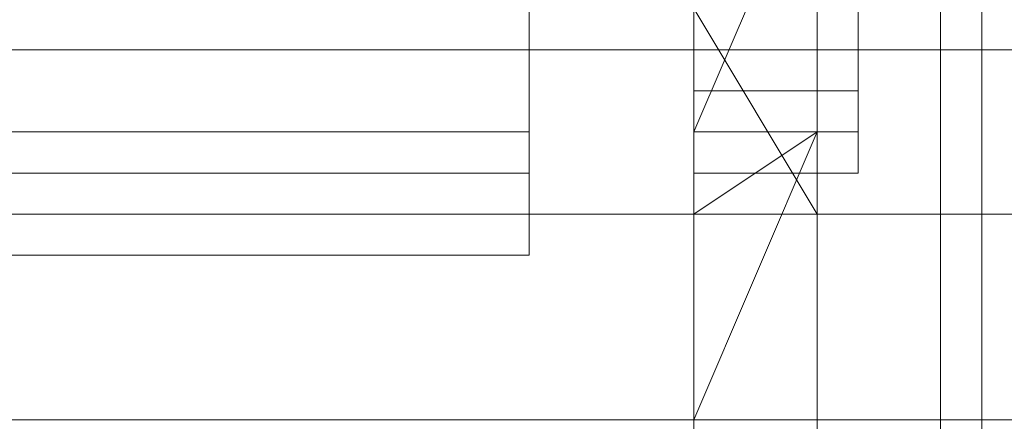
# Model space of a CAD drawing. Header units: inches. Extents: x -79624 to 52587, y -27526 to 10116.
# Tile 116 of 256: x 10073 to 10288, y -15319 to -15232. Entities that reach past the tile are written whole.
import ezdxf

# ---------------------------------------------------------------- set-up
doc = ezdxf.new("R2010")
doc.units = ezdxf.units.IN
doc.header["$MEASUREMENT"] = 0
doc.layers.add('- მექანიკური ნაწილი', color=7, linetype='Continuous', lineweight=18)
doc.layers.add('Dimensioning - General', color=7, linetype='Continuous')
doc.styles.add('GENERATED_STYLE_1', font='txt')
doc.dimstyles.new('GENERATED_STYLE__1', dxfattribs={"dimtxt": 100, "dimasz": 76, "dimexe": 0.18, "dimexo": 0.0625, "dimgap": 0, "dimtad": 0, "dimdec": 0, "dimlfac": 0.1, "dimzin": 0, "dimdsep": 46, "dimtxsty": 'GENERATED_STYLE_1', "dimblk": 'ARROWHEAD_5', "dimblk1": 'ARROWHEAD_5', "dimblk2": 'ARROWHEAD_5', "dimcen": 0.09, "dimse1": 1, "dimse2": 1, "dimclrd": 7, "dimclre": 7, "dimclrt": 7, "dimadec": 0, "dimazin": 0, "dimtfac": 1, "dimtdec": 4, "dimtmove": 0, "dimatfit": 3, "dimfxl": 1, "dimtolj": 1, "dimtzin": 0, "dimarcsym": 0})
doc.dimstyles.new('GENERATED_STYLE__2', dxfattribs={"dimtxt": 100, "dimasz": 76, "dimexe": 0.18, "dimexo": 0.0625, "dimgap": 0, "dimtad": 0, "dimtih": 1, "dimtoh": 1, "dimdec": 0, "dimlfac": 0.1, "dimzin": 0, "dimdsep": 46, "dimtxsty": 'GENERATED_STYLE_1', "dimblk": 'ARROWHEAD_5', "dimblk1": 'ARROWHEAD_5', "dimblk2": 'ARROWHEAD_5', "dimcen": 0.09, "dimse1": 1, "dimse2": 1, "dimclrd": 7, "dimclre": 7, "dimclrt": 7, "dimadec": 0, "dimazin": 0, "dimtfac": 1, "dimtdec": 4, "dimtmove": 0, "dimatfit": 3, "dimfxl": 1, "dimtolj": 1, "dimtzin": 0, "dimarcsym": 0})

# ---------------------------------------------------------------- blocks, each defined once
blk = doc.blocks.new('ARROWHEAD_5')
at = {"linetype": 'Continuous', "lineweight": 0}
blk.add_hatch(color=0, dxfattribs=at).paths.add_polyline_path([(-1, 0.2679), (0, 0), (-1, -0.2679)])
at = {"color": 0, "linetype": 'Continuous', "lineweight": 0}
blk.add_line((0, 0), (-1, 0), dxfattribs=at)
blk = doc.blocks.new('*D249')
at = {"layer": 'Defpoints', "color": 0, "linetype": 'Continuous', "transparency": 16777216}
for p in [(358.56, 209.2), (25258.56, 209.2), (1258.56, -26125.72)]:
    blk.add_point(p, dxfattribs=at)
at = {"layer": 'Dimensioning - General', "color": 7, "linetype": 'Continuous', "lineweight": -2, "transparency": 16777216}
for p, q in [((358.56, 133.2), (358.56, -12795.72)), ((358.56, -26049.72), (358.56, -13148.1))]:
    blk.add_line(p, q, dxfattribs=at)
at = {"layer": 'Dimensioning - General', "color": 7, "linetype": 'Continuous', "lineweight": -2, "transparency": 16777216, "xscale": 76.00000000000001, "yscale": 76.00000000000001, "zscale": 76.00000000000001}
for p, rotation in [((358.56, 209.2), 90), ((358.56, -26125.72), 270)]:
    blk.add_blockref('ARROWHEAD_5', p, dxfattribs=dict(at, rotation=rotation))
at = {"layer": 'Dimensioning - General', "color": 7, "linetype": 'Continuous', "lineweight": 13, "transparency": 16777216, "insert": (358.56, -12971.91), "char_height": 100, "attachment_point": 5, "rotation": 90, "style": 'GENERATED_STYLE_1'}
blk.add_mtext('\\A1;2633', dxfattribs=at)
blk = doc.blocks.new('*D264')
at = {"layer": 'Defpoints', "color": 0, "linetype": 'Continuous', "transparency": 16777216}
for p in [(7428.97, -14429.12), (51186.63, -26125.72), (51186.63, -26425.72)]:
    blk.add_point(p, dxfattribs=at)
at = {"layer": 'Dimensioning - General', "color": 7, "linetype": 'Continuous', "lineweight": -2, "transparency": 16777216}
for p, q in [((7504.97, -26425.72), (29120.84, -26425.72)), ((51110.63, -26425.72), (29468.46, -26425.72))]:
    blk.add_line(p, q, dxfattribs=at)
at = {"layer": 'Dimensioning - General', "color": 7, "linetype": 'Continuous', "lineweight": -2, "transparency": 16777216, "xscale": 76.00000000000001, "yscale": 76.00000000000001, "zscale": 76.00000000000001, "rotation": 180}
blk.add_blockref('ARROWHEAD_5', (7428.97, -26425.72), dxfattribs=at)
at = {"layer": 'Dimensioning - General', "color": 7, "linetype": 'Continuous', "lineweight": -2, "transparency": 16777216, "xscale": 76.00000000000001, "yscale": 76.00000000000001, "zscale": 76.00000000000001}
blk.add_blockref('ARROWHEAD_5', (51186.63, -26425.72), dxfattribs=at)
at = {"layer": 'Dimensioning - General', "color": 7, "linetype": 'Continuous', "lineweight": 13, "transparency": 16777216, "insert": (29294.65, -26425.72), "char_height": 100, "attachment_point": 5, "style": 'GENERATED_STYLE_1'}
blk.add_mtext('\\A1;4376', dxfattribs=at)
blk = doc.blocks.new('*D276')
at = {"layer": 'Defpoints', "color": 0, "linetype": 'Continuous', "transparency": 16777216}
for p in [(7428.97, -14429.12), (51786.63, -14429.12), (4328.73, -18360.58)]:
    blk.add_point(p, dxfattribs=at)
at = {"layer": 'Dimensioning - General', "color": 7, "linetype": 'Continuous', "lineweight": -2, "transparency": 16777216}
for p, q in [((51786.63, -14505.12), (51786.63, -16274.38)), ((51786.63, -18284.58), (51786.63, -16531.53))]:
    blk.add_line(p, q, dxfattribs=at)
at = {"layer": 'Dimensioning - General', "color": 7, "linetype": 'Continuous', "lineweight": -2, "transparency": 16777216, "xscale": 76.00000000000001, "yscale": 76.00000000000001, "zscale": 76.00000000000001}
for p, rotation in [((51786.63, -14429.12), 90), ((51786.63, -18360.58), 270)]:
    blk.add_blockref('ARROWHEAD_5', p, dxfattribs=dict(at, rotation=rotation))
at = {"layer": 'Dimensioning - General', "color": 7, "linetype": 'Continuous', "lineweight": 13, "transparency": 16777216, "insert": (51786.63, -16402.95), "char_height": 100, "attachment_point": 5, "rotation": 90, "style": 'GENERATED_STYLE_1'}
blk.add_mtext('\\A1;393', dxfattribs=at)

msp = doc.modelspace()

# ---------------------------------------------------------------- linework, layer by layer
at = {"layer": '- მექანიკური ნაწილი', "color": 7, "lineweight": 0}
for points in [[(10282.8579, -14968.80526), (10282.8579, -14977.78728), (10282.8579, -15040.66148), (10282.8579, -15067.60756), (10282.8579, -15112.5177), (10282.8579, -15148.44581), (10282.8579, -15193.35595), (10282.8579, -15229.28406), (10282.8579, -15274.1942), (10282.8579, -15310.12231), (10282.8579, -15346.05043), (10282.8579, -15408.92462), (9779.86434, -15408.92462)], [(10282.8579, -15417.90665), (10282.8579, -14968.80526)], [(10282.8579, -15417.90665), (10282.8579, -14968.80526)], [(10219.9837, -14977.78728), (10219.9837, -15408.92462), (10282.8579, -15417.90665)], [(10219.9837, -15408.92462), (10219.9837, -14977.78728), (10219.9837, -15408.92462)], [(10219.9837, -14977.78728), (10219.9837, -15408.92462), (10282.8579, -15417.90665)], [(10273.87587, -15040.66148), (10273.87587, -15067.60756), (10273.87587, -15112.5177), (10273.87587, -15148.44581), (10273.87587, -15193.35595), (10273.87587, -15229.28406), (10273.87587, -15274.1942), (10273.87587, -15310.12231), (10273.87587, -15346.05043)], [(10282.8579, -15355.03245), (10282.8579, -15319.10434), (10282.8579, -15274.1942), (10282.8579, -15238.26609), (10426.57034, -15238.26609), (10426.57034, -15274.1942), (10282.8579, -15274.1942), (10282.8579, -15238.26609), (10282.8579, -15193.35595), (10282.8579, -15247.24812), (10282.8579, -15292.15826), (10282.8579, -15337.0684), (10282.8579, -15292.15826), (10282.8579, -15247.24812), (10282.8579, -15193.35595), (10282.8579, -15238.26609), (10282.8579, -15193.35595), (9779.86434, -15193.35595)], [(9779.86434, -15193.35595), (10282.8579, -15193.35595), (10282.8579, -15238.26609), (9779.86434, -15238.26609)], [(10282.8579, -15193.35595), (10282.8579, -15238.26609)], [(10282.8579, -15238.26609), (10282.8579, -15193.35595), (10282.8579, -15247.24812)], [(10282.8579, -15238.26609), (10282.8579, -15193.35595), (10282.8579, -15247.24812)], [(10282.8579, -15238.26609), (10282.8579, -15193.35595)], [(10426.57034, -15193.35595), (10426.57034, -15238.26609), (10282.8579, -15238.26609)], [(10282.8579, -15193.35595), (10282.8579, -15247.24812), (10282.8579, -15193.35595)], [(10282.8579, -15247.24812), (10282.8579, -15193.35595), (10282.8579, -15247.24812)], [(9779.86434, -15274.1942), (9779.86434, -15238.26609), (10282.8579, -15238.26609)], [(9779.86434, -15274.1942), (10282.8579, -15274.1942), (10282.8579, -15238.26609), (9779.86434, -15238.26609)], [(10282.8579, -15238.26609), (10282.8579, -15274.1942)], [(10282.8579, -15274.1942), (10282.8579, -15238.26609)], [(10282.8579, -15238.26609), (10282.8579, -15274.1942)], [(10426.57034, -15274.1942), (10426.57034, -15238.26609), (10282.8579, -15238.26609)], [(10282.8579, -15274.1942), (10282.8579, -15238.26609)], [(10282.8579, -15238.26609), (10426.57034, -15238.26609)], [(10282.8579, -15247.24812), (10282.8579, -15292.15826)], [(10282.8579, -15292.15826), (10282.8579, -15247.24812)], [(10282.8579, -15247.24812), (10282.8579, -15247.24812)], [(10282.8579, -15247.24812), (10282.8579, -15292.15826), (10282.8579, -15247.24812)], [(10282.8579, -15292.15826), (10282.8579, -15247.24812), (10282.8579, -15292.15826)], [(10282.8579, -15247.24812), (10282.8579, -15247.24812)], [(10282.8579, -15247.24812), (10282.8579, -15247.24812)], [(10282.8579, -15256.23015), (10282.8579, -15247.24812)], [(10282.8579, -15247.24812), (10282.8579, -15247.24812)], [(10282.8579, -15247.24812), (10282.8579, -15256.23015)], [(10282.8579, -15256.23015), (10282.8579, -15247.24812)], [(10282.8579, -15247.24812), (10282.8579, -15247.24812)], [(10282.8579, -15247.24812), (10282.8579, -15256.23015)], [(10282.8579, -15256.23015), (10282.8579, -15247.24812)], [(10282.8579, -15247.24812), (10282.8579, -15247.24812)], [(10282.8579, -15247.24812), (10282.8579, -15256.23015)], [(10282.8579, -15256.23015), (10282.8579, -15256.23015)], [(10282.8579, -15256.23015), (10282.8579, -15256.23015)], [(10282.8579, -15256.23015), (10282.8579, -15256.23015)], [(10282.8579, -15256.23015), (10282.8579, -15256.23015)], [(10282.8579, -15256.23015), (10282.8579, -15265.21218)], [(10282.8579, -15265.21218), (10282.8579, -15256.23015)], [(10282.8579, -15256.23015), (10282.8579, -15256.23015)], [(10282.8579, -15256.23015), (10282.8579, -15256.23015)], [(10282.8579, -15256.23015), (10282.8579, -15256.23015)], [(10282.8579, -15256.23015), (10282.8579, -15265.21218)], [(10282.8579, -15265.21218), (10282.8579, -15256.23015)], [(10282.8579, -15256.23015), (10282.8579, -15256.23015)], [(10282.8579, -15256.23015), (10282.8579, -15256.23015)], [(10282.8579, -15256.23015), (10282.8579, -15265.21218)], [(10282.8579, -15265.21218), (10282.8579, -15256.23015)], [(10282.8579, -15256.23015), (10282.8579, -15256.23015)], [(10282.8579, -15265.21218), (10282.8579, -15265.21218)], [(10282.8579, -15265.21218), (10282.8579, -15265.21218)], [(10282.8579, -15265.21218), (10282.8579, -15265.21218)], [(10282.8579, -15265.21218), (10282.8579, -15265.21218)], [(9779.86434, -15355.03245), (10282.8579, -15355.03245), (10282.8579, -15381.97854), (10282.8579, -15337.0684), (10282.8579, -15381.97854), (10282.8579, -15337.0684), (10282.8579, -15381.97854), (10426.57034, -15381.97854), (10426.57034, -15355.03245), (10282.8579, -15355.03245), (10282.8579, -15319.10434), (10426.57034, -15319.10434), (10426.57034, -15274.1942), (10282.8579, -15274.1942), (10282.8579, -15319.10434), (10282.8579, -15274.1942), (10282.8579, -15319.10434), (9779.86434, -15319.10434)], [(9779.86434, -15274.1942), (10282.8579, -15274.1942), (10282.8579, -15319.10434), (10282.8579, -15355.03245), (10282.8579, -15381.97854), (10282.8579, -15408.92462), (10282.8579, -15435.8707), (10282.8579, -15453.83476), (10282.8579, -15435.8707), (10282.8579, -15408.92462), (10282.8579, -15381.97854), (10282.8579, -15355.03245), (10282.8579, -15319.10434), (10282.8579, -15355.03245), (9779.86434, -15355.03245)], [(9779.86434, -15319.10434), (10282.8579, -15319.10434), (10282.8579, -15274.1942), (9779.86434, -15274.1942)], [(10282.8579, -15274.1942), (10426.57034, -15274.1942)], [(10282.8579, -15319.10434), (10282.8579, -15274.1942)], [(10426.57034, -15274.1942), (10426.57034, -15319.10434), (10282.8579, -15319.10434)], [(10282.8579, -15274.1942), (10426.57034, -15274.1942)], [(10282.8579, -15274.1942), (10282.8579, -15319.10434), (10282.8579, -15355.03245)], [(10282.8579, -15355.03245), (10282.8579, -15319.10434), (10282.8579, -15274.1942), (10282.8579, -15319.10434), (10282.8579, -15355.03245)], [(10282.8579, -15283.17623), (10282.8579, -15283.17623)], [(10282.8579, -15283.17623), (10282.8579, -15283.17623)], [(10282.8579, -15283.17623), (10282.8579, -15283.17623)], [(10282.8579, -15283.17623), (10282.8579, -15292.15826)], [(10282.8579, -15292.15826), (10282.8579, -15283.17623)], [(10282.8579, -15283.17623), (10282.8579, -15283.17623)], [(10282.8579, -15283.17623), (10282.8579, -15292.15826)], [(10282.8579, -15292.15826), (10282.8579, -15283.17623)], [(10282.8579, -15283.17623), (10282.8579, -15283.17623)], [(10282.8579, -15283.17623), (10282.8579, -15292.15826)], [(10282.8579, -15292.15826), (10282.8579, -15283.17623)], [(10282.8579, -15283.17623), (10282.8579, -15283.17623)], [(10282.8579, -15283.17623), (10282.8579, -15292.15826)], [(10282.8579, -15292.15826), (10282.8579, -15283.17623)], [(10282.8579, -15283.17623), (10282.8579, -15283.17623)], [(10282.8579, -15283.17623), (10282.8579, -15292.15826)], [(10282.8579, -15292.15826), (10282.8579, -15283.17623)], [(10282.8579, -15283.17623), (10282.8579, -15283.17623)], [(10282.8579, -15283.17623), (10282.8579, -15292.15826)], [(10282.8579, -15292.15826), (10282.8579, -15283.17623)], [(10282.8579, -15292.15826), (10282.8579, -15292.15826)], [(10282.8579, -15292.15826), (10282.8579, -15292.15826)], [(10282.8579, -15292.15826), (10282.8579, -15292.15826)], [(10282.8579, -15292.15826), (10282.8579, -15292.15826)], [(10282.8579, -15292.15826), (10282.8579, -15337.0684)], [(10282.8579, -15337.0684), (10282.8579, -15292.15826)], [(10282.8579, -15292.15826), (10282.8579, -15292.15826)], [(10282.8579, -15292.15826), (10282.8579, -15292.15826)], [(10282.8579, -15292.15826), (10282.8579, -15292.15826)], [(10282.8579, -15292.15826), (10282.8579, -15292.15826)], [(10282.8579, -15292.15826), (10282.8579, -15292.15826)], [(10282.8579, -15292.15826), (10282.8579, -15337.0684), (10282.8579, -15292.15826)], [(10282.8579, -15337.0684), (10282.8579, -15292.15826), (10282.8579, -15337.0684)], [(10282.8579, -15292.15826), (10282.8579, -15292.15826)], [(10282.8579, -15319.10434), (9779.86434, -15319.10434)], [(10426.57034, -15381.97854), (10462.49845, -15381.97854), (10426.57034, -15381.97854), (10426.57034, -15399.94259), (10426.57034, -15381.97854), (10426.57034, -15399.94259), (10426.57034, -15381.97854), (10426.57034, -15399.94259), (10462.49845, -15399.94259), (10462.49845, -15381.97854), (10426.57034, -15381.97854), (10426.57034, -15355.03245), (10426.57034, -15319.10434), (10282.8579, -15319.10434), (9779.86434, -15319.10434)], [(10282.8579, -15319.10434), (10282.8579, -15355.03245)], [(10282.8579, -15355.03245), (10282.8579, -15319.10434)], [(10282.8579, -15319.10434), (10426.57034, -15319.10434)]]:
    msp.add_lwpolyline(points, dxfattribs=at)
at = {"layer": '- მექანიკური ნაწილი', "color": 251, "lineweight": 0, "true_color": 0x545454}
for points in [[(10219.9837, -15193.35595), (10219.9837, -15202.33798), (10219.9837, -15220.30204), (10219.9837, -15229.28406), (10219.9837, -15247.24812), (10219.9837, -15229.28406), (10219.9837, -15220.30204), (10219.9837, -15202.33798)], [(10255.91181, -15247.24812), (10219.9837, -15247.24812), (10219.9837, -15229.28406), (10255.91181, -15229.28406), (10255.91181, -15247.24812), (10255.91181, -15229.28406), (10255.91181, -15220.30204), (10219.9837, -15220.30204), (10219.9837, -15229.28406), (10255.91181, -15229.28406), (10255.91181, -15247.24812), (10255.91181, -15229.28406)], [(10255.91181, -15229.28406), (10255.91181, -15247.24812), (10219.9837, -15247.24812), (10219.9837, -15229.28406)], [(10255.91181, -15256.23015), (10255.91181, -15247.24812), (10219.9837, -15247.24812), (10219.9837, -15256.23015)], [(10255.91181, -15247.24812), (10255.91181, -15256.23015), (10219.9837, -15256.23015), (10219.9837, -15247.24812)], [(10255.91181, -15265.21218), (10255.91181, -15256.23015), (10219.9837, -15256.23015), (10219.9837, -15265.21218)]]:
    msp.add_lwpolyline(points, close=True, dxfattribs=at)
at = {"layer": '- მექანიკური ნაწილი', "color": 7, "lineweight": 0}
for points in [[(10219.9837, -15319.10434), (10219.9837, -15256.23015), (10246.92979, -15193.35595), (10246.92979, -15256.23015)], [(10282.8579, -15247.24812), (10282.8579, -15193.35595), (10282.8579, -15238.26609), (10282.8579, -15274.1942), (10282.8579, -15238.26609), (10282.8579, -15193.35595), (10282.8579, -15247.24812), (10282.8579, -15292.15826), (10282.8579, -15337.0684), (10282.8579, -15292.15826)], [(10219.9837, -15337.0684), (10219.9837, -15229.28406), (10246.92979, -15274.1942), (10246.92979, -15381.97854)], [(9779.86434, -15238.26609), (9779.86434, -15274.1942), (10282.8579, -15274.1942), (10282.8579, -15238.26609)], [(10282.8579, -15256.23015), (10282.8579, -15247.24812)], [(10219.9837, -15408.92462), (10219.9837, -15274.1942), (10246.92979, -15256.23015), (10246.92979, -15399.94259)], [(10282.8579, -15256.23015), (10282.8579, -15265.21218)], [(10282.8579, -15283.17623), (10282.8579, -15292.15826)], [(10282.8579, -15283.17623), (10282.8579, -15292.15826)]]:
    msp.add_lwpolyline(points, close=True, dxfattribs=at)
at = {"layer": '- მექანიკური ნაწილი', "color": 155, "lineweight": 0, "true_color": 0x4a7095}
for points in [[(9896.6307, -15211.32001), (10184.05559, -15211.32001), (10184.05559, -15229.28406), (10184.05559, -15238.26609), (9896.6307, -15238.26609)], [(9896.6307, -15229.28406), (10184.05559, -15229.28406), (10184.05559, -15238.26609), (10184.05559, -15229.28406), (10184.05559, -15211.32001), (10184.05559, -15229.28406), (9896.6307, -15229.28406)], [(9896.6307, -15211.32001), (10184.05559, -15211.32001), (10184.05559, -15229.28406), (10184.05559, -15211.32001), (10184.05559, -15229.28406), (10184.05559, -15238.26609), (9896.6307, -15238.26609)], [(10184.05559, -15229.28406), (10184.05559, -15238.26609), (9896.6307, -15238.26609)], [(9896.6307, -15229.28406), (10184.05559, -15229.28406), (10184.05559, -15238.26609), (10184.05559, -15229.28406), (10184.05559, -15238.26609), (10184.05559, -15256.23015), (9896.6307, -15256.23015)], [(9896.6307, -15238.26609), (10184.05559, -15238.26609), (10184.05559, -15256.23015), (10184.05559, -15238.26609), (10184.05559, -15256.23015), (9896.6307, -15256.23015), (10184.05559, -15256.23015), (10184.05559, -15238.26609), (9896.6307, -15238.26609)], [(9896.6307, -15256.23015), (10184.05559, -15256.23015), (10184.05559, -15238.26609), (9896.6307, -15238.26609), (10184.05559, -15238.26609), (9896.6307, -15238.26609)], [(10184.05559, -15238.26609), (10184.05559, -15256.23015)], [(10184.05559, -15256.23015), (10184.05559, -15238.26609)], [(9896.6307, -15256.23015), (10184.05559, -15256.23015)], [(9896.6307, -15265.21218), (10184.05559, -15265.21218), (10184.05559, -15256.23015), (10184.05559, -15265.21218), (9896.6307, -15265.21218)], [(9896.6307, -15256.23015), (10184.05559, -15256.23015)], [(9896.6307, -15256.23015), (10184.05559, -15256.23015), (10184.05559, -15265.21218), (10184.05559, -15256.23015), (10184.05559, -15265.21218), (9896.6307, -15265.21218)], [(9896.6307, -15265.21218), (10184.05559, -15265.21218), (10184.05559, -15256.23015), (10184.05559, -15265.21218), (9896.6307, -15265.21218)], [(10184.05559, -15265.21218), (10184.05559, -15274.1942), (9896.6307, -15274.1942)], [(9896.6307, -15274.1942), (10184.05559, -15274.1942), (10184.05559, -15265.21218), (10184.05559, -15274.1942), (10184.05559, -15283.17623), (10184.05559, -15274.1942), (10184.05559, -15265.21218), (9896.6307, -15265.21218)], [(9896.6307, -15283.17623), (10184.05559, -15283.17623), (10184.05559, -15274.1942), (9896.6307, -15274.1942), (10184.05559, -15274.1942), (9896.6307, -15274.1942), (10184.05559, -15274.1942), (10184.05559, -15265.21218), (9896.6307, -15265.21218)], [(10184.05559, -15274.1942), (10184.05559, -15265.21218)], [(10184.05559, -15274.1942), (9896.6307, -15274.1942), (10184.05559, -15274.1942)], [(10184.05559, -15274.1942), (9896.6307, -15274.1942), (10184.05559, -15274.1942)], [(10184.05559, -15274.1942), (9896.6307, -15274.1942), (10184.05559, -15274.1942)], [(10184.05559, -15274.1942), (10184.05559, -15283.17623), (9896.6307, -15283.17623)], [(10184.05559, -15274.1942), (9896.6307, -15274.1942), (10184.05559, -15274.1942)], [(9896.6307, -15274.1942), (10184.05559, -15274.1942), (10184.05559, -15283.17623), (9896.6307, -15283.17623)], [(10184.05559, -15274.1942), (10184.05559, -15274.1942)], [(10184.05559, -15274.1942), (10184.05559, -15274.1942)], [(10184.05559, -15274.1942), (10184.05559, -15274.1942)], [(10184.05559, -15274.1942), (10184.05559, -15283.17623)], [(10184.05559, -15283.17623), (10184.05559, -15274.1942)], [(10184.05559, -15274.1942), (10184.05559, -15274.1942)]]:
    msp.add_lwpolyline(points, dxfattribs=at)
at = {"layer": '- მექანიკური ნაწილი', "color": 251, "lineweight": 0, "true_color": 0x545454}
for points in [[(10255.91181, -15229.28406), (10255.91181, -15247.24812), (10255.91181, -15256.23015), (10255.91181, -15247.24812), (10255.91181, -15256.23015), (10219.9837, -15256.23015), (10219.9837, -15265.21218), (10255.91181, -15265.21218), (10255.91181, -15256.23015), (10219.9837, -15256.23015), (10219.9837, -15265.21218), (10219.9837, -15256.23015), (10219.9837, -15247.24812), (10255.91181, -15247.24812), (10255.91181, -15256.23015), (10255.91181, -15265.21218), (10219.9837, -15265.21218), (10219.9837, -15256.23015), (10219.9837, -15265.21218), (10219.9837, -15256.23015), (10255.91181, -15256.23015), (10255.91181, -15247.24812), (10219.9837, -15247.24812), (10219.9837, -15229.28406)], [(10255.91181, -15229.28406), (10255.91181, -15247.24812), (10219.9837, -15247.24812), (10219.9837, -15229.28406)], [(10219.9837, -15229.28406), (10219.9837, -15247.24812)], [(10219.9837, -15247.24812), (10219.9837, -15229.28406)], [(10219.9837, -15247.24812), (10219.9837, -15256.23015)], [(10219.9837, -15256.23015), (10219.9837, -15247.24812)], [(10219.9837, -15247.24812), (10255.91181, -15247.24812)], [(10219.9837, -15247.24812), (10219.9837, -15256.23015)], [(10219.9837, -15247.24812), (10219.9837, -15256.23015)], [(10219.9837, -15256.23015), (10219.9837, -15247.24812)], [(10255.91181, -15256.23015), (10255.91181, -15247.24812)], [(10219.9837, -15256.23015), (10219.9837, -15256.23015)], [(10255.91181, -15256.23015), (10219.9837, -15256.23015), (10255.91181, -15256.23015)], [(10255.91181, -15256.23015), (10255.91181, -15265.21218), (10219.9837, -15265.21218)], [(10219.9837, -15256.23015), (10219.9837, -15256.23015)], [(10255.91181, -15256.23015), (10219.9837, -15256.23015), (10255.91181, -15256.23015)], [(10219.9837, -15256.23015), (10219.9837, -15256.23015)], [(10219.9837, -15256.23015), (10219.9837, -15256.23015)], [(10219.9837, -15256.23015), (10255.91181, -15256.23015)], [(10219.9837, -15256.23015), (10219.9837, -15256.23015)], [(10255.91181, -15256.23015), (10219.9837, -15256.23015), (10255.91181, -15256.23015)], [(10219.9837, -15256.23015), (10219.9837, -15265.21218)], [(10219.9837, -15256.23015), (10255.91181, -15256.23015)], [(10219.9837, -15256.23015), (10219.9837, -15256.23015)], [(10255.91181, -15256.23015), (10219.9837, -15256.23015), (10255.91181, -15256.23015)], [(10219.9837, -15256.23015), (10219.9837, -15256.23015)], [(10219.9837, -15256.23015), (10219.9837, -15256.23015)], [(10255.91181, -15256.23015), (10255.91181, -15256.23015)], [(10255.91181, -15256.23015), (10255.91181, -15265.21218)], [(10255.91181, -15265.21218), (10255.91181, -15256.23015)], [(10255.91181, -15256.23015), (10255.91181, -15256.23015)], [(10255.91181, -15256.23015), (10255.91181, -15256.23015)], [(10255.91181, -15256.23015), (10255.91181, -15265.21218)], [(10255.91181, -15265.21218), (10255.91181, -15256.23015)], [(10255.91181, -15256.23015), (10255.91181, -15256.23015)], [(10219.9837, -15265.21218), (10219.9837, -15265.21218)], [(10255.91181, -15265.21218), (10219.9837, -15265.21218), (10255.91181, -15265.21218)], [(10219.9837, -15265.21218), (10219.9837, -15265.21218)], [(10255.91181, -15265.21218), (10219.9837, -15265.21218), (10255.91181, -15265.21218)], [(10219.9837, -15265.21218), (10219.9837, -15265.21218)], [(10219.9837, -15265.21218), (10219.9837, -15265.21218)], [(10255.91181, -15265.21218), (10219.9837, -15265.21218), (10255.91181, -15265.21218)], [(10219.9837, -15265.21218), (10219.9837, -15265.21218)], [(10255.91181, -15265.21218), (10219.9837, -15265.21218), (10255.91181, -15265.21218)], [(10219.9837, -15265.21218), (10219.9837, -15265.21218)], [(10255.91181, -15265.21218), (10255.91181, -15265.21218)], [(10255.91181, -15265.21218), (10255.91181, -15265.21218)]]:
    msp.add_lwpolyline(points, dxfattribs=at)
at = {"layer": '- მექანიკური ნაწილი', "color": 155, "lineweight": 0, "true_color": 0x4a7095}
for points in [[(10184.05559, -15274.1942), (10184.05559, -15265.21218), (10184.05559, -15256.23015), (9896.6307, -15256.23015), (9896.6307, -15265.21218), (10184.05559, -15265.21218)], [(10184.05559, -15283.17623), (10184.05559, -15274.1942), (9896.6307, -15274.1942), (9896.6307, -15283.17623)]]:
    msp.add_lwpolyline(points, close=True, dxfattribs=at)

# ---------------------------------------------------------------- dimensions: what is measured, and where the dimension line sits
at = {"layer": 'Dimensioning - General', "color": 7, "linetype": 'Continuous', "lineweight": 13}
for base, p1, p2, picture, middle in [((358.55594, 209.20337), (1258.55593, -26125.72241), (25258.55593, 209.20337), '*D249', (358.55594, -12971.91402)), ((51786.62821, -14429.12325), (4328.72843, -18360.58402), (7428.96845, -14429.12325), '*D276', (51786.62821, -16402.95414))]:
    dim = msp.add_linear_dim(base=base, p1=p1, p2=p2, angle=90, dimstyle='GENERATED_STYLE__1', dxfattribs=at)
    dim.commit()
    dim.dimension.update_dxf_attribs({"geometry": picture, "text_midpoint": middle, "dimtype": 160, "text_rotation": 90})
dim = msp.add_linear_dim(base=(51186.62821, -26425.72242), p1=(7428.96845, -14429.12325), p2=(51186.62821, -26125.72241), dimstyle='GENERATED_STYLE__2', dxfattribs=at)
dim.commit()
dim.dimension.update_dxf_attribs({"geometry": '*D264', "text_midpoint": (29294.65282, -26425.72242), "dimtype": 160})

doc.saveas('drawing.dxf')
